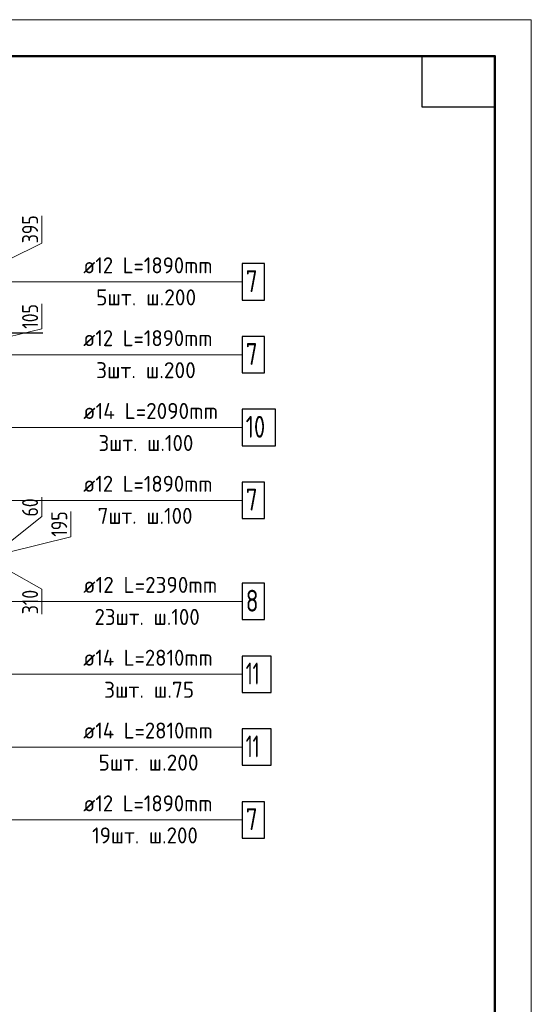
# Model space of a CAD drawing. Header units: millimetres. Extents: x 0 to 22617, y 0 to 29700.
# Tile 7 of 7: x 13977 to 21000, y 16180 to 29700. Entities that reach past the tile are written whole.
import ezdxf

# ---------------------------------------------------------------- set-up
doc = ezdxf.new("R2010")
doc.units = ezdxf.units.MM
for name, color, linetype, lineweight in [('Standard', 7, 'Continuous', 25), ('ДОП Верх по Х', 7, 'Continuous', 25), ('Позиционная метка номер позиции', 7, 'Continuous', 13)]:
    doc.layers.add(name, color=color, linetype=linetype, lineweight=lineweight)
doc.styles.add('GOST 2.304-81', font='txt')
doc.styles.add('ISOCPEUR', font='txt')

msp = doc.modelspace()

# ---------------------------------------------------------------- linework, layer by layer
at = {"layer": 'Standard', "color": 7, "linetype": 'Continuous', "lineweight": 13, "transparency": 33554687}
for p, q in [((14280, 26630), (14280, 27005)), ((13830, 26407), (14280, 26630)), ((14280, 25456), (14280, 25800)), ((13830, 25346), (14280, 25456)), ((14280, 22878), (14280, 23144)), ((13830, 22515), (14280, 22878)), ((14680, 22601), (14680, 22945)), ((13830, 22388), (14680, 22601)), ((13830, 22135), (14280, 21880)), ((14280, 21880), (14280, 21536))]:
    msp.add_line(p, q, dxfattribs=at)
msp.add_lwpolyline([(0, 0), (21000, 0), (21000, 29700), (0, 29700), (0, 0)], close=True, dxfattribs=at)
at = {"layer": 'Standard', "color": 7, "linetype": 'Continuous', "lineweight": 50, "transparency": 33554687}
msp.add_lwpolyline([(2000, 29200), (20500, 29200), (20500, 500), (2000, 500), (2000, 29200)], close=True, dxfattribs=at)
at = {"layer": 'Standard', "color": 7, "linetype": 'Continuous', "lineweight": 25, "transparency": 33554687}
msp.add_lwpolyline([(20500, 29200), (20500, 28500), (19500, 28500), (19500, 29200), (20500, 29200)], close=True, dxfattribs=at)
at = {"layer": 'Standard', "color": 251, "linetype": 'Continuous', "lineweight": -3, "true_color": 0x656565, "transparency": 33554687}
msp.add_lwpolyline([(13830, 25400), (14194, 25400), (14194, 25400), (14261, 25400), (14261, 25400), (14293, 25400)], dxfattribs=at)
at = {"layer": 'ДОП Верх по Х', "color": 7, "linetype": 'Continuous', "lineweight": 13, "transparency": 33554687}
for p, q in [((14830, 26100), (16828, 26100)), ((14830, 25100), (16828, 25100)), ((14830, 24100), (16850, 24100)), ((14830, 23100), (16828, 23100)), ((14830, 21712), (16894, 21712)), ((14830, 20712), (16894, 20712)), ((14830, 19712), (16894, 19712)), ((14830, 18712), (16828, 18712))]:
    msp.add_line(p, q, dxfattribs=at)
at = {"layer": 'ДОП Верх по Х', "color": 7, "linetype": 'Continuous', "lineweight": 25, "transparency": 33554687}
for points in [[(17030, 25850), (17340, 25850), (17340, 26350), (17030, 26350), (17030, 25850)], [(17030, 24850), (17340, 24850), (17340, 25350), (17030, 25350), (17030, 24850)], [(17030, 23850), (17490, 23850), (17490, 24350), (17030, 24350), (17030, 23850)], [(17030, 22850), (17340, 22850), (17340, 23350), (17030, 23350), (17030, 22850)], [(17030, 21462), (17340, 21462), (17340, 21962), (17030, 21962), (17030, 21462)], [(17030, 20462), (17430, 20462), (17430, 20962), (17030, 20962), (17030, 20462)], [(17030, 19462), (17430, 19462), (17430, 19962), (17030, 19962), (17030, 19462)], [(17030, 18462), (17340, 18462), (17340, 18962), (17030, 18962), (17030, 18462)]]:
    msp.add_lwpolyline(points, dxfattribs=at)
at = {"layer": 'Позиционная метка номер позиции', "color": 7, "linetype": 'Continuous', "lineweight": 13, "transparency": 33554687}
for points in [[(12611, 25800), (12911, 26100), (17030, 26100)], [(11620, 25645), (12220, 25045), (12220, 24100), (17030, 24100)], [(12230, 25600), (12730, 25100), (17030, 25100)], [(11220, 23410), (11530, 23100), (17030, 23100)], [(10849, 22845), (11273, 22421), (11273, 21712), (17030, 21712)], [(11680, 21041), (12009, 20712), (17030, 20712)], [(12380, 20316), (12985, 19712), (17030, 19712)], [(12930, 18980), (13198, 18712), (17030, 18712)]]:
    msp.add_lwpolyline(points, dxfattribs=at)

# ---------------------------------------------------------------- texts
at = {"layer": 'Standard', "color": 7, "linetype": 'Continuous', "lineweight": 25, "transparency": 33554687, "char_height": 220, "attachment_point": 7, "rotation": 90, "style": 'GOST 2.304-81'}
for s, insert, width in [('395', (14230, 26630), 500.83), ('105', (14230, 25456), 469.5), ('60', (14230, 22878), 391.31), ('195', (14630, 22601), 469.5), ('310', (14230, 21536), 469.51)]:
    msp.add_mtext(s, dxfattribs=dict(at, insert=insert, width=width))
at = {"layer": 'ДОП Верх по Х', "color": 7, "linetype": 'Continuous', "lineweight": 13, "transparency": 33554687, "attachment_point": 7, "style": 'ISOCPEUR'}
for s, insert, char_height, width in [('\\W0.94;ø12 L=1890mm ', (14850, 26217), 220, 2104.38), ('\\W0.78;7', (17080, 25960), 300, 326.41), ('\\W0.97;5шт. ш.200 ', (15026, 25777), 220, 1712.32), ('\\W0.94;ø12 L=1890mm ', (14850, 25217), 220, 2104.38), ('\\W0.78;7', (17080, 24960), 300, 326.41), ('\\W0.97;3шт. ш.200 ', (15026, 24777), 220, 1712.32), ('\\W0.96;ø14 L=2090mm ', (14850, 24217), 220, 2172.62), ('\\W0.75;10', (17080, 23960), 300, 472.27), ('\\W0.95;3шт. ш.100 ', (15059, 23777), 220, 1665.53), ('\\W0.94;ø12 L=1890mm ', (14850, 23217), 220, 2104.38), ('\\W0.78;7', (17080, 22960), 300, 326.41), ('\\W0.95;7шт. ш.100 ', (15048, 22777), 220, 1665.52), ('\\W0.96;ø12 L=2390mm ', (14850, 21829), 220, 2150.52), ('\\W0.78;8', (17080, 21572), 300, 326.41), ('\\W0.95;23шт. ш.100 ', (15004, 21389), 220, 1819.89), ('\\W0.94;ø14 L=2810mm ', (14850, 20829), 220, 2126.5), ('\\W0.63;11', (17080, 20572), 300, 393.75), ('\\W0.97;3шт. ш.75 ', (15136, 20389), 220, 1558.15), ('\\W0.94;ø14 L=2810mm ', (14850, 19829), 220, 2126.5), ('\\W0.63;11', (17080, 19572), 300, 393.75), ('\\W0.97;5шт. ш.200 ', (15059, 19389), 220, 1712.33), ('\\W0.94;ø12 L=1890mm ', (14850, 18829), 220, 2104.38), ('\\W0.78;7', (17080, 18572), 300, 326.41), ('\\W0.95;19шт. ш.200 ', (14971, 18389), 220, 1819.89)]:
    msp.add_mtext(s, dxfattribs=dict(at, insert=insert, char_height=char_height, width=width))

doc.saveas('drawing.dxf')
